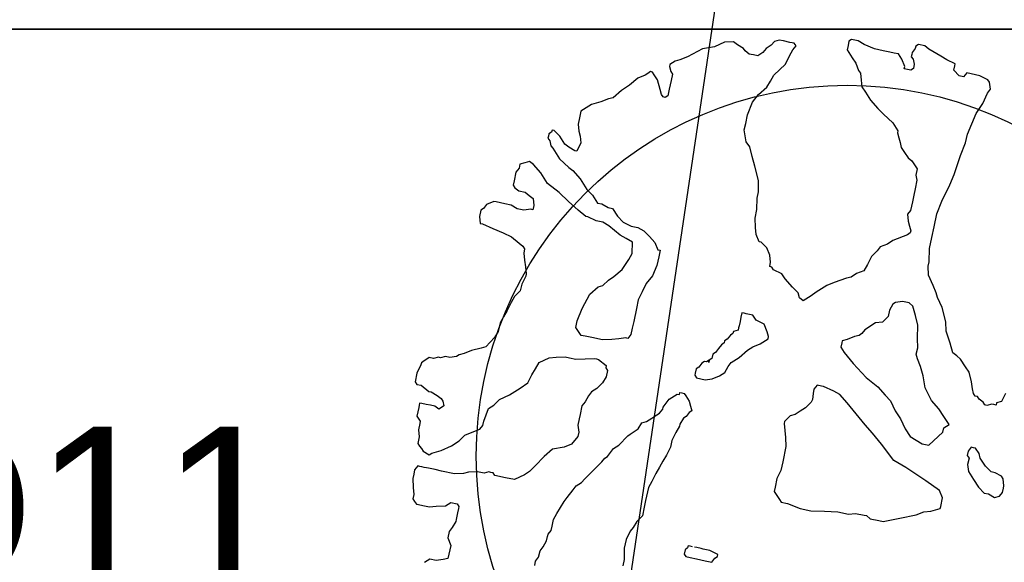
# Model space of a CAD drawing. Extents: x 4743276 to 9726129, y -4307434 to -1665362.
# Tile 28 of 121: x 4843630 to 4848159, y -2040059 to -2037564. Entities that reach past the tile are written whole.
import ezdxf

# ---------------------------------------------------------------- set-up
doc = ezdxf.new("R2010")
doc.units = 0
doc.header["$MEASUREMENT"] = 0
doc.layers.get('0').update_dxf_attribs({"linetype": 'CONTINUOUS'})
doc.layers.get('Defpoints').update_dxf_attribs({"color": 61, "linetype": 'CONTINUOUS'})
for name, color, linetype in [('-_48_-', 76, 'CONTINUOUS'), ('siete', 6, 'CONTINUOUS'), ('TENKÁ', 7, 'CONTINUOUS'), ('Výšky', 64, 'CONTINUOUS')]:
    doc.layers.add(name, color=color, linetype=linetype)
doc.styles.add('Style-Arial', font='arial.ttf')

# ---------------------------------------------------------------- blocks, each defined once
blk = doc.blocks.new('St4b')
at = {"linetype": 'Continuous'}
for p, q in [((-34.8, 985.9), (-40.6, 980.1)), ((-11.6, 985.9), (-34.8, 985.9)), ((11.6, 980.1), (-11.6, 985.9)), ((-121.8, 962.8), (-133.4, 951.2)), ((-98.6, 962.8), (-121.8, 962.8)), ((-92.8, 962.8), (-98.6, 962.8)), ((-87, 962.8), (-92.8, 962.8)), ((-87, 957), (-87, 962.8)), ((-87, 945.4), (-87, 957)), ((-40.6, 968.5), (-52.2, 945.4)), ((-40.6, 980.1), (-40.6, 968.5)), ((17.4, 980.1), (11.6, 980.1)), ((23.2, 974.3), (17.4, 980.1)), ((23.2, 974.3), (23.2, 974.3)), ((23.2, 974.3), (23.2, 974.3)), ((29, 968.5), (23.2, 974.3)), ((34.8, 962.8), (29, 968.5)), ((34.8, 951.2), (34.8, 962.8)), ((-307.4, 933.7), (-324.8, 927.9)), ((-284.2, 939.5), (-307.4, 933.7)), ((-272.6, 939.5), (-284.2, 939.5)), ((-261, 939.5), (-272.6, 939.5)), ((-249.4, 933.7), (-261, 939.5)), ((-249.4, 927.9), (-249.4, 933.7)), ((-203, 933.7), (-208.8, 927.9)), ((-197.2, 939.5), (-203, 933.7)), ((-191.4, 945.4), (-197.2, 939.5)), ((-174, 945.4), (-191.4, 945.4)), ((-156.6, 951.2), (-174, 945.4)), ((-139.2, 951.2), (-156.6, 951.2)), ((-133.4, 951.2), (-139.2, 951.2)), ((-87, 945.4), (-87, 945.4)), ((-87, 945.4), (-87, 945.4)), ((-87, 933.7), (-87, 945.4)), ((-87, 922.2), (-87, 933.7)), ((-52.2, 939.5), (-58, 922.2)), ((-52.2, 945.4), (-52.2, 939.5)), ((40.6, 939.5), (34.8, 951.2)), ((40.6, 933.7), (40.6, 939.5)), ((46.4, 922.2), (40.6, 933.7)), ((-342.2, 922.2), (-348, 916.4)), ((-348, 916.4), (-348, 910.5)), ((-348, 910.5), (-348, 898.9)), ((-336.4, 927.9), (-342.2, 922.2)), ((-324.8, 927.9), (-336.4, 927.9)), ((-249.4, 922.2), (-249.4, 927.9)), ((-249.4, 916.4), (-249.4, 922.2)), ((-249.4, 910.5), (-249.4, 916.4)), ((-249.4, 904.7), (-249.4, 910.5)), ((-249.4, 887.3), (-249.4, 904.7)), ((-208.8, 927.9), (-214.6, 910.5)), ((-214.6, 910.5), (-208.8, 904.7)), ((-208.8, 904.7), (-203, 893.1)), ((-92.8, 910.5), (-87, 922.2)), ((-87, 904.7), (-92.8, 910.5)), ((-81.2, 898.9), (-87, 904.7)), ((-69.6, 904.7), (-81.2, 898.9)), ((-63.8, 910.5), (-69.6, 904.7)), ((-58, 922.2), (-63.8, 910.5)), ((46.4, 910.5), (46.4, 922.2)), ((52.2, 893.1), (46.4, 910.5)), ((423.4, 910.5), (406, 904.7)), ((406, 904.7), (406, 898.9)), ((440.8, 910.5), (423.4, 910.5)), ((446.6, 904.7), (440.8, 910.5)), ((458.2, 898.9), (446.6, 904.7)), ((-348, 898.9), (-348, 881.5)), ((-348, 881.5), (-342.2, 864.2)), ((-249.4, 870), (-249.4, 887.3)), ((-203, 893.1), (-197.2, 881.5)), ((-197.2, 881.5), (-179.8, 858.3)), ((58, 887.3), (52.2, 893.1)), ((63.8, 875.8), (58, 887.3)), ((406, 898.9), (400.2, 870)), ((469.8, 881.5), (458.2, 898.9)), ((469.8, 875.8), (469.8, 881.5)), ((-487.2, 858.3), (-493, 864.2)), ((-481.4, 852.5), (-487.2, 858.3)), ((-481.4, 835.2), (-481.4, 852.5)), ((-342.2, 864.2), (-336.4, 840.9)), ((-249.4, 835.2), (-249.4, 870)), ((-179.8, 858.3), (-162.4, 840.9)), ((75.4, 858.3), (63.8, 875.8)), ((87, 835.2), (75.4, 858.3)), ((400.2, 870), (394.4, 840.9)), ((469.8, 852.5), (469.8, 875.8)), ((469.8, 835.2), (469.8, 852.5)), ((-475.6, 817.7), (-481.4, 835.2)), ((-336.4, 840.9), (-324.8, 829.4)), ((-324.8, 829.4), (-324.8, 811.9)), ((-243.6, 811.9), (-249.4, 835.2)), ((-162.4, 840.9), (-145, 829.4)), ((-145, 829.4), (-133.4, 811.9)), ((92.8, 823.5), (87, 835.2)), ((394.4, 840.9), (388.6, 817.7)), ((464, 817.7), (469.8, 835.2)), ((516.2, 835.2), (510.4, 823.5)), ((522, 840.9), (516.2, 835.2)), ((533.6, 840.9), (522, 840.9)), ((556.8, 840.9), (533.6, 840.9)), ((568.4, 835.2), (556.8, 840.9)), ((574.2, 835.2), (568.4, 835.2)), ((580, 835.2), (574.2, 835.2)), ((585.8, 823.5), (580, 835.2)), ((-469.8, 806.1), (-475.6, 817.7)), ((-458.2, 806.1), (-469.8, 806.1)), ((-446.6, 806.1), (-458.2, 806.1)), ((-435, 806.1), (-446.6, 806.1)), ((-417.6, 817.7), (-435, 806.1)), ((-400.2, 817.7), (-417.6, 817.7)), ((-388.6, 811.9), (-400.2, 817.7)), ((-371.2, 806.1), (-388.6, 811.9)), ((-365.4, 806.1), (-371.2, 806.1)), ((-348, 806.1), (-365.4, 806.1)), ((-336.4, 806.1), (-348, 806.1)), ((-330.6, 806.1), (-336.4, 806.1)), ((-324.8, 811.9), (-330.6, 806.1)), ((-237.8, 800.3), (-243.6, 811.9)), ((-232, 777.2), (-237.8, 800.3)), ((-133.4, 811.9), (-121.8, 794.5)), ((121.8, 806.1), (92.8, 823.5)), ((139.2, 800.3), (121.8, 806.1)), ((162.4, 800.3), (139.2, 800.3)), ((179.8, 794.5), (162.4, 800.3)), ((388.6, 817.7), (377, 794.5)), ((464, 800.3), (464, 817.7)), ((469.8, 783), (464, 800.3)), ((510.4, 806.1), (504.6, 794.5)), ((510.4, 823.5), (510.4, 806.1)), ((568.4, 777.2), (585.8, 800.3)), ((591.6, 811.9), (585.8, 823.5)), ((585.8, 800.3), (591.6, 811.9)), ((-232, 759.7), (-232, 777.2)), ((-121.8, 794.5), (-121.8, 794.5)), ((-121.8, 794.5), (-110.2, 788.8)), ((-110.2, 788.8), (-98.6, 788.8)), ((-98.6, 788.8), (-63.8, 783)), ((-63.8, 783), (-52.2, 771.3)), ((197.2, 788.8), (179.8, 794.5)), ((220.4, 783), (197.2, 788.8)), ((237.8, 777.2), (220.4, 783)), ((255.2, 765.5), (237.8, 777.2)), ((353.8, 777.2), (336.4, 771.3)), ((365.4, 777.2), (353.8, 777.2)), ((371.2, 783), (365.4, 777.2)), ((377, 794.5), (371.2, 783)), ((469.8, 777.2), (469.8, 783)), ((481.4, 777.2), (469.8, 777.2)), ((498.8, 783), (481.4, 777.2)), ((504.6, 794.5), (498.8, 783)), ((545.2, 753.9), (568.4, 777.2)), ((661.2, 777.2), (655.4, 771.3)), ((667, 777.2), (661.2, 777.2)), ((672.8, 777.2), (667, 777.2)), ((678.6, 771.3), (672.8, 777.2)), ((-226.2, 748.2), (-232, 759.7)), ((-52.2, 771.3), (-34.8, 759.7)), ((-34.8, 759.7), (-17.4, 736.5)), ((272.6, 765.5), (255.2, 765.5)), ((295.8, 759.7), (272.6, 765.5)), ((301.6, 759.7), (295.8, 759.7)), ((319, 765.5), (301.6, 759.7)), ((336.4, 771.3), (319, 765.5)), ((527.8, 719.1), (545.2, 753.9)), ((638, 759.7), (614.8, 736.5)), ((643.7, 765.5), (638, 759.7)), ((655.4, 771.3), (643.7, 765.5)), ((672.8, 748.2), (684.4, 765.5)), ((684.4, 771.3), (678.6, 771.3)), ((684.4, 765.5), (684.4, 771.3)), ((-232, 730.7), (-226.2, 736.5)), ((-232, 701.8), (-232, 730.7)), ((-226.2, 742.4), (-226.2, 748.2)), ((-226.2, 736.5), (-226.2, 742.4)), ((-17.4, 736.5), (5.8, 713.3)), ((614.8, 736.5), (597.4, 707.6)), ((649.6, 719.1), (655.4, 730.7)), ((655.4, 730.7), (672.8, 748.2)), ((-232, 678.5), (-232, 701.8)), ((5.8, 713.3), (23.2, 696)), ((510.4, 690.2), (527.8, 719.1)), ((597.4, 707.6), (591.6, 696)), ((643.7, 701.8), (649.6, 719.1)), ((643.7, 696), (643.7, 701.8)), ((696, 701.8), (684.4, 696)), ((713.4, 707.6), (696, 701.8)), ((730.7, 707.6), (713.4, 707.6)), ((748.2, 707.6), (730.7, 707.6)), ((759.8, 696), (748.2, 707.6)), ((-214.6, 655.4), (-232, 678.5)), ((23.2, 696), (46.4, 690.2)), ((46.4, 690.2), (63.8, 684.3)), ((63.8, 684.3), (81.2, 678.5)), ((81.2, 678.5), (98.6, 655.4)), ((493, 661.2), (510.4, 690.2)), ((574.2, 672.7), (551, 649.5)), ((591.6, 696), (574.2, 672.7)), ((667, 690.2), (643.7, 696)), ((684.4, 696), (667, 690.2)), ((771.4, 684.3), (759.8, 696)), ((783, 661.2), (771.4, 684.3)), ((-203, 643.7), (-214.6, 655.4)), ((98.6, 655.4), (104.4, 637.9)), ((481.4, 637.9), (493, 661.2)), ((551, 649.5), (539.4, 632.1)), ((794.6, 643.7), (783, 661.2)), ((-185.6, 632.1), (-203, 643.7)), ((-156.6, 614.8), (-185.6, 632.1)), ((104.4, 637.9), (110.2, 614.8)), ((475.6, 609), (481.4, 632.1)), ((481.4, 632.1), (481.4, 637.9)), ((539.4, 632.1), (522, 614.8)), ((800.4, 632.1), (794.6, 643.7)), ((823.6, 614.8), (800.4, 632.1)), ((-133.4, 597.3), (-156.6, 614.8)), ((-121.8, 568.4), (-133.4, 597.3)), ((110.2, 614.8), (110.2, 603.2)), ((110.2, 603.2), (110.2, 585.7)), ((174, 585.7), (191.4, 603.2)), ((191.4, 603.2), (208.8, 603.2)), ((208.8, 603.2), (243.6, 597.3)), ((243.6, 597.3), (284.2, 585.7)), ((475.6, 591.5), (475.6, 609)), ((522, 603.2), (516.2, 585.7)), ((522, 614.8), (522, 603.2)), ((841, 597.3), (823.6, 614.8)), ((864.2, 579.9), (841, 597.3)), ((-440.8, 579.9), (-429.2, 579.9)), ((-429.2, 579.9), (-417.6, 574.2)), ((-417.6, 574.2), (-400.2, 574.2)), ((-400.2, 574.2), (-388.6, 568.4)), ((-388.6, 568.4), (-371.2, 562.5)), ((-110.2, 550.9), (-121.8, 568.4)), ((110.2, 585.7), (116, 562.5)), ((174, 579.9), (174, 585.7)), ((174, 574.2), (174, 579.9)), ((174, 556.7), (174, 574.2)), ((284.2, 585.7), (307.4, 568.4)), ((307.4, 568.4), (313.2, 556.7)), ((452.4, 539.3), (469.8, 574.2)), ((469.8, 574.2), (475.6, 591.5)), ((516.2, 574.2), (498.8, 556.7)), ((516.2, 585.7), (516.2, 574.2)), ((875.8, 562.5), (864.2, 579.9)), ((-371.2, 562.5), (-359.6, 562.5)), ((-359.6, 562.5), (-353.8, 562.5)), ((-353.8, 562.5), (-342.2, 556.7)), ((-342.2, 556.7), (-330.6, 556.7)), ((-330.6, 556.7), (-313.2, 556.7)), ((-313.2, 556.7), (-295.8, 550.9)), ((-295.8, 550.9), (-278.4, 545.1)), ((-278.4, 545.1), (-261, 539.3)), ((-87, 539.3), (-110.2, 550.9)), ((-58, 545.1), (-75.4, 539.3)), ((-40.6, 545.1), (-58, 545.1)), ((-29, 545.1), (-40.6, 545.1)), ((-5.8, 545.1), (-29, 545.1)), ((5.8, 539.3), (-5.8, 545.1)), ((116, 562.5), (121.8, 539.3)), ((174, 527.8), (174, 556.7)), ((313.2, 556.7), (330.6, 545.1)), ((330.6, 545.1), (342.2, 533.6)), ((498.8, 556.7), (487.2, 539.3)), ((881.6, 556.7), (875.8, 562.5)), ((887.4, 550.9), (881.6, 556.7)), ((881.6, 539.3), (887.4, 545.1)), ((887.4, 545.1), (887.4, 550.9)), ((-261, 539.3), (-249.4, 533.6)), ((-249.4, 533.6), (-226.2, 522)), ((-226.2, 522), (-214.6, 516.2)), ((-214.6, 516.2), (-203, 504.5)), ((-75.4, 539.3), (-87, 539.3)), ((23.2, 533.6), (5.8, 539.3)), ((34.8, 527.8), (23.2, 533.6)), ((46.4, 516.2), (34.8, 527.8)), ((63.8, 504.5), (46.4, 516.2)), ((121.8, 527.8), (110.2, 504.5)), ((121.8, 539.3), (121.8, 533.6)), ((121.8, 533.6), (121.8, 527.8)), ((179.8, 504.5), (174, 527.8)), ((342.2, 533.6), (365.4, 516.2)), ((365.4, 516.2), (394.4, 504.5)), ((440.8, 504.5), (446.6, 522)), ((446.6, 522), (452.4, 539.3)), ((487.2, 539.3), (481.4, 516.2)), ((481.4, 516.2), (481.4, 498.7)), ((835.2, 510.3), (846.8, 516.2)), ((846.8, 516.2), (870, 527.8)), ((870, 527.8), (881.6, 539.3)), ((-203, 504.5), (-191.4, 498.7)), ((-191.4, 498.7), (-174, 487.2)), ((81.2, 498.7), (63.8, 504.5)), ((98.6, 498.7), (81.2, 498.7)), ((104.4, 504.5), (98.6, 498.7)), ((110.2, 504.5), (104.4, 504.5)), ((185.6, 487.2), (179.8, 504.5)), ((394.4, 504.5), (411.8, 498.7)), ((411.8, 498.7), (440.8, 504.5)), ((481.4, 498.7), (475.6, 481.4)), ((829.4, 504.5), (835.2, 510.3)), ((829.4, 498.7), (829.4, 504.5)), ((835.2, 492.9), (829.4, 498.7)), ((852.6, 492.9), (835.2, 492.9)), ((875.8, 492.9), (852.6, 492.9)), ((893.2, 492.9), (875.8, 492.9)), ((899, 498.7), (893.2, 492.9)), ((910.6, 504.5), (899, 498.7)), ((916.4, 504.5), (910.6, 504.5)), ((922.2, 498.7), (916.4, 504.5)), ((928, 492.9), (922.2, 498.7)), ((933.8, 481.4), (928, 492.9)), ((-174, 487.2), (-156.6, 475.5)), ((-156.6, 475.5), (-139.2, 463.9)), ((191.4, 469.7), (185.6, 487.2)), ((191.4, 463.9), (191.4, 469.7)), ((475.6, 481.4), (464, 463.9)), ((945.3, 463.9), (933.8, 481.4)), ((-139.2, 463.9), (-127.6, 458.1)), ((-127.6, 458.1), (-121.8, 452.3)), ((-121.8, 452.3), (-98.6, 440.8)), ((-98.6, 440.8), (-87, 429.2)), ((203, 458.1), (191.4, 463.9)), ((220.4, 458.1), (203, 458.1)), ((237.8, 458.1), (220.4, 458.1)), ((272.6, 458.1), (237.8, 458.1)), ((295.8, 458.1), (272.6, 458.1)), ((319, 452.3), (295.8, 458.1)), ((342.2, 446.6), (319, 452.3)), ((365.4, 435), (342.2, 446.6)), ((452.4, 446.6), (435, 435)), ((464, 463.9), (452.4, 446.6)), ((974.4, 429.2), (945.3, 463.9)), ((-87, 429.2), (-58, 411.7)), ((394.4, 429.2), (365.4, 435)), ((417.6, 429.2), (394.4, 429.2)), ((435, 429.2), (417.6, 429.2)), ((435, 435), (435, 429.2)), ((986, 400.2), (974.4, 429.2)), ((-58, 411.7), (-52.2, 406)), ((-52.2, 406), (-34.8, 388.5)), ((-34.8, 388.5), (-17.4, 382.7)), ((1003.4, 376.9), (986, 400.2)), ((-17.4, 382.7), (-11.6, 371.1)), ((-11.6, 371.1), (0, 359.6)), ((1009.2, 353.8), (1003.4, 376.9)), ((-377, 353.8), (-394.4, 353.8)), ((-348, 359.6), (-377, 353.8)), ((-324.8, 359.6), (-348, 359.6)), ((-301.6, 353.8), (-324.8, 359.6)), ((-290, 348), (-301.6, 353.8)), ((-272.6, 342.2), (-290, 348)), ((-255.2, 330.5), (-272.6, 342.2)), ((0, 359.6), (11.6, 348)), ((11.6, 348), (17.4, 342.2)), ((17.4, 342.2), (29, 336.3)), ((29, 336.3), (34.8, 336.3)), ((34.8, 336.3), (46.4, 330.5)), ((997.6, 324.7), (1003.4, 342.2)), ((1003.4, 342.2), (1009.2, 353.8)), ((-232, 330.5), (-255.2, 330.5)), ((-214.6, 330.5), (-232, 330.5)), ((-203, 330.5), (-214.6, 330.5)), ((-179.8, 330.5), (-203, 330.5)), ((-162.4, 324.7), (-179.8, 330.5)), ((-139.2, 319), (-162.4, 324.7)), ((-121.8, 313.2), (-139.2, 319)), ((-104.4, 307.4), (-121.8, 313.2)), ((46.4, 330.5), (58, 324.7)), ((58, 324.7), (69.6, 313.2)), ((69.6, 313.2), (75.4, 307.4)), ((986, 307.4), (991.8, 319)), ((991.8, 319), (997.6, 324.7)), ((-87, 301.5), (-104.4, 307.4)), ((-63.8, 295.7), (-87, 301.5)), ((-46.4, 295.7), (-63.8, 295.7)), ((-23.2, 289.9), (-46.4, 295.7)), ((-5.8, 284.1), (-23.2, 289.9)), ((0, 284.1), (-5.8, 284.1)), ((17.4, 278.3), (0, 284.1)), ((75.4, 284.1), (69.6, 278.3)), ((75.4, 307.4), (75.4, 301.5)), ((75.4, 301.5), (81.2, 301.5)), ((81.2, 289.9), (75.4, 284.1)), ((81.2, 301.5), (81.2, 295.7)), ((81.2, 295.7), (81.2, 289.9)), ((986, 301.5), (986, 307.4)), ((986, 295.7), (986, 301.5)), ((986, 284.1), (986, 295.7)), ((997.6, 272.6), (986, 284.1)), ((23.2, 272.6), (17.4, 278.3)), ((34.8, 266.8), (23.2, 272.6)), ((40.6, 261), (34.8, 266.8)), ((52.2, 266.8), (40.6, 261)), ((63.8, 272.6), (52.2, 266.8)), ((69.6, 278.3), (63.8, 272.6)), ((133.4, 272.6), (127.6, 266.8)), ((127.6, 266.8), (127.6, 255.2)), ((139.2, 272.6), (133.4, 272.6)), ((150.8, 272.6), (139.2, 272.6)), ((156.6, 266.8), (150.8, 272.6)), ((168.2, 261), (156.6, 266.8)), ((174, 255.2), (168.2, 261)), ((748.2, 255.2), (759.8, 266.8)), ((759.8, 266.8), (788.8, 278.3)), ((788.8, 278.3), (806.2, 278.3)), ((806.2, 278.3), (829.4, 278.3)), ((829.4, 278.3), (864.2, 272.6)), ((864.2, 272.6), (887.4, 261)), ((887.4, 261), (910.6, 243.5)), ((1009.2, 266.8), (997.6, 272.6)), ((1020.8, 255.2), (1009.2, 266.8)), ((127.6, 255.2), (127.6, 243.5)), ((127.6, 243.5), (133.4, 226.2)), ((174, 249.3), (174, 255.2)), ((179.8, 243.5), (174, 249.3)), ((179.8, 243.5), (174, 243.5)), ((174, 243.5), (179.8, 243.5)), ((185.6, 237.7), (179.8, 243.5)), ((197.2, 237.7), (185.6, 237.7)), ((203, 232), (197.2, 237.7)), ((701.8, 232), (725, 243.5)), ((725, 243.5), (748.2, 255.2)), ((910.6, 243.5), (928, 237.7)), ((928, 237.7), (945.3, 232)), ((1032.3, 249.3), (1020.8, 255.2)), ((1038.2, 237.7), (1032.3, 249.3)), ((1038.2, 226.2), (1038.2, 237.7)), ((133.4, 226.2), (145, 208.7)), ((145, 208.7), (156.6, 197.1)), ((214.6, 226.2), (203, 232)), ((226.2, 220.4), (214.6, 226.2)), ((232, 214.5), (226.2, 220.4)), ((237.8, 214.5), (232, 214.5)), ((243.6, 208.7), (237.8, 214.5)), ((255.2, 202.9), (243.6, 208.7)), ((591.6, 202.9), (620.6, 208.7)), ((620.6, 208.7), (638, 208.7)), ((638, 208.7), (667, 214.5)), ((667, 214.5), (701.8, 232)), ((945.3, 232), (980.2, 208.7)), ((980.2, 208.7), (1003.4, 202.9)), ((1038.2, 208.7), (1038.2, 226.2)), ((1038.2, 202.9), (1038.2, 208.7)), ((-330.6, 202.9), (-336.4, 197.1)), ((-336.4, 197.1), (-336.4, 185.6)), ((-336.4, 185.6), (-336.4, 168.2)), ((-319, 202.9), (-330.6, 202.9)), ((-313.2, 197.1), (-319, 202.9)), ((-307.4, 197.1), (-313.2, 197.1)), ((-307.4, 191.3), (-307.4, 197.1)), ((-307.4, 185.6), (-307.4, 191.3)), ((156.6, 197.1), (174, 191.3)), ((174, 191.3), (185.6, 185.6)), ((185.6, 185.6), (203, 168.2)), ((261, 197.1), (255.2, 202.9)), ((266.8, 197.1), (261, 197.1)), ((272.6, 185.6), (266.8, 197.1)), ((278.4, 185.6), (272.6, 185.6)), ((284.2, 185.6), (278.4, 185.6)), ((295.8, 185.6), (284.2, 185.6)), ((307.4, 185.6), (295.8, 185.6)), ((319, 185.6), (307.4, 185.6)), ((319, 179.8), (319, 185.6)), ((510.4, 179.8), (527.8, 191.3)), ((527.8, 191.3), (545.2, 197.1)), ((545.2, 197.1), (568.4, 202.9)), ((568.4, 202.9), (591.6, 202.9)), ((1003.4, 202.9), (1020.8, 197.1)), ((1020.8, 197.1), (1032.3, 191.3)), ((1032.3, 191.3), (1038.2, 197.1)), ((1038.2, 197.1), (1038.2, 202.9)), ((-336.4, 168.2), (-336.4, 145)), ((-307.4, 174), (-307.4, 179.8)), ((-307.4, 162.3), (-307.4, 174)), ((-307.4, 156.5), (-307.4, 162.3)), ((-307.4, 139.2), (-307.4, 156.5)), ((203, 168.2), (226.2, 150.7)), ((307.4, 145), (319, 156.5)), ((319, 174), (319, 179.8)), ((319, 156.5), (319, 174)), ((481.4, 145), (498.8, 156.5)), ((498.8, 156.5), (510.4, 174)), ((510.4, 174), (510.4, 179.8)), ((-336.4, 145), (-336.4, 127.5)), ((-313.2, 115.9), (-307.4, 139.2)), ((226.2, 150.7), (237.8, 139.2)), ((237.8, 139.2), (249.4, 121.7)), ((301.6, 121.7), (307.4, 145)), ((446.6, 127.5), (452.4, 133.4)), ((452.4, 139.2), (464, 139.2)), ((452.4, 133.4), (452.4, 139.2)), ((464, 139.2), (481.4, 145)), ((-336.4, 127.5), (-324.8, 121.7)), ((-324.8, 121.7), (-319, 115.9)), ((-319, 115.9), (-313.2, 115.9)), ((249.4, 121.7), (261, 110.1)), ((261, 110.1), (266.8, 104.4)), ((266.8, 104.4), (272.6, 104.4)), ((272.6, 104.4), (284.2, 110.1)), ((284.2, 110.1), (301.6, 121.7)), ((429.1, 92.8), (440.8, 104.4)), ((440.8, 104.4), (446.6, 127.5)), ((411.8, 69.5), (429.1, 92.8)), ((388.6, 46.3), (400.2, 52.2)), ((400.2, 52.2), (411.8, 69.5)), ((1049.8, 58), (1032.3, 40.5)), ((1061.4, 58), (1049.8, 58)), ((1072.9, 58), (1061.4, 58)), ((1078.8, 52.2), (1072.9, 58)), ((1078.8, 34.7), (1078.8, 52.2)), ((382.8, 34.7), (388.6, 46.3)), ((388.6, 28.9), (382.8, 34.7)), ((394.4, 23.1), (388.6, 28.9)), ((1020.8, 28.9), (1003.4, 17.4)), ((1032.3, 40.5), (1020.8, 28.9)), ((1072.9, 17.4), (1078.8, 34.7)), ((-121.8, 5.8), (-139.2, -11.7)), ((-110.2, 5.8), (-121.8, 5.8)), ((-87, 5.8), (-110.2, 5.8)), ((-63.8, 0), (-87, 5.8)), ((-40.6, 0), (-63.8, 0)), ((0, 0), (-40.6, 0)), ((23.2, 5.8), (0, 0)), ((40.6, 11.6), (23.2, 5.8)), ((58, 17.4), (40.6, 11.6)), ((63.8, 17.4), (58, 17.4)), ((81.2, 5.8), (63.8, 17.4)), ((87, -5.9), (81.2, 5.8)), ((400.2, 17.4), (394.4, 23.1)), ((411.8, 5.8), (400.2, 17.4)), ((435, -17.5), (411.8, 5.8)), ((962.8, 0), (951.2, -11.7)), ((980.2, 5.8), (962.8, 0)), ((997.6, 11.6), (980.2, 5.8)), ((1003.4, 17.4), (997.6, 11.6)), ((1067.2, -11.7), (1072.9, 17.4)), ((-139.2, -11.7), (-145, -17.5)), ((-145, -17.5), (-145, -34.8)), ((98.6, -17.5), (87, -5.9)), ((110.2, -29), (98.6, -17.5)), ((446.6, -34.8), (435, -17.5)), ((951.2, -11.7), (933.8, -29)), ((1067.2, -34.8), (1067.2, -11.7)), ((-145, -34.8), (-150.8, -69.6)), ((127.6, -40.7), (110.2, -29)), ((134.7, -42.9), (127.6, -40.7)), ((150.8, -40.7), (134.7, -42.9)), ((134.7, -42.9), (134.7, -42.9)), ((134.7, -42.9), (134.7, -42.9)), ((134.7, -42.9), (134.7, -42.9)), ((134.7, -42.9), (134.7, -42.9)), ((134.7, -42.9), (134.7, -42.9)), ((134.7, -42.9), (134.7, -42.9)), ((134.7, -42.9), (134.7, -42.9)), ((134.7, -42.9), (134.7, -42.9)), ((134.7, -42.9), (134.7, -42.9)), ((134.7, -42.9), (134.7, -42.9)), ((162.4, -40.7), (150.8, -40.7)), ((174, -46.5), (162.4, -40.7)), ((174, -58.1), (174, -46.5)), ((464, -63.9), (446.6, -34.8)), ((933.8, -29), (916.4, -52.3)), ((1067.2, -52.3), (1067.2, -34.8)), ((-150.8, -69.6), (-150.8, -98.7)), ((168.2, -92.9), (174, -63.9)), ((174, -63.9), (174, -58.1)), ((469.8, -75.4), (464, -63.9)), ((481.4, -87), (469.8, -75.4)), ((904.7, -69.6), (887.4, -98.7)), ((916.4, -52.3), (904.7, -69.6)), ((1061.4, -81.2), (1067.2, -75.4)), ((1067.2, -63.9), (1067.2, -52.3)), ((1067.2, -75.4), (1067.2, -63.9)), ((-150.8, -98.7), (-145, -133.5)), ((162.4, -110.2), (168.2, -92.9)), ((272.6, -98.7), (249.4, -127.7)), ((284.2, -87), (272.6, -98.7)), ((295.8, -87), (284.2, -87)), ((301.6, -87), (295.8, -87)), ((307.4, -98.7), (301.6, -87)), ((319, -116), (307.4, -98.7)), ((493, -104.5), (481.4, -87)), ((887.4, -98.7), (870, -116)), ((1032.3, -98.7), (1038.2, -98.7)), ((1032.3, -116), (1032.3, -98.7)), ((1038.2, -98.7), (1055.6, -87)), ((1055.6, -87), (1061.4, -81.2)), ((145, -133.5), (162.4, -110.2)), ((249.4, -127.7), (220.4, -168.2)), ((324.8, -127.7), (319, -116)), ((330.6, -133.5), (324.8, -127.7)), ((510.4, -110.2), (493, -104.5)), ((533.6, -116), (510.4, -110.2)), ((551, -127.7), (533.6, -116)), ((562.6, -133.5), (551, -127.7)), ((841, -127.7), (829.4, -133.5)), ((852.6, -121.8), (841, -127.7)), ((864.2, -116), (852.6, -121.8)), ((870, -116), (864.2, -116)), ((1038.2, -121.8), (1032.3, -116)), ((1049.8, -121.8), (1038.2, -121.8)), ((1061.4, -116), (1049.8, -121.8)), ((1067.2, -110.2), (1061.4, -116)), ((1072.9, -110.2), (1067.2, -110.2)), ((1078.8, -110.2), (1072.9, -110.2)), ((1090.4, -116), (1078.8, -110.2)), ((1096.2, -116), (1090.4, -116)), ((1102, -121.8), (1096.2, -116)), ((1102, -139.3), (1102, -121.8)), ((-145, -133.5), (-139.2, -168.2)), ((121.8, -162.4), (145, -133.5)), ((342.2, -139.3), (330.6, -133.5)), ((365.4, -162.4), (342.2, -139.3)), ((574.2, -150.9), (562.6, -133.5)), ((585.8, -162.4), (574.2, -150.9)), ((817.7, -145.1), (806.2, -156.6)), ((829.4, -133.5), (817.7, -145.1)), ((1084.6, -185.7), (1096.2, -150.9)), ((1096.2, -150.9), (1102, -139.3)), ((-139.2, -168.2), (-139.2, -197.2)), ((98.6, -191.5), (121.8, -162.4)), ((220.4, -168.2), (203, -203)), ((371.2, -179.9), (365.4, -162.4)), ((388.6, -191.5), (371.2, -179.9)), ((609, -197.2), (585.8, -162.4)), ((800.4, -168.2), (783, -185.7)), ((806.2, -156.6), (800.4, -168.2)), ((-139.2, -197.2), (-133.4, -214.7)), ((81.2, -214.7), (98.6, -191.5)), ((203, -203), (185.6, -226.3)), ((406, -191.5), (388.6, -191.5)), ((423.4, -197.2), (406, -191.5)), ((429.1, -203), (423.4, -197.2)), ((435, -220.5), (429.1, -203)), ((614.8, -203), (609, -197.2)), ((620.6, -203), (614.8, -203)), ((632.2, -197.2), (620.6, -203)), ((643.7, -191.5), (632.2, -197.2)), ((661.2, -185.7), (643.7, -191.5)), ((672.8, -191.5), (661.2, -185.7)), ((696, -191.5), (672.8, -191.5)), ((713.4, -191.5), (696, -191.5)), ((730.7, -191.5), (713.4, -191.5)), ((754, -191.5), (730.7, -191.5)), ((765.6, -185.7), (754, -191.5)), ((783, -185.7), (765.6, -185.7)), ((1072.9, -226.3), (1078.8, -203)), ((1078.8, -203), (1084.6, -185.7)), ((-133.4, -214.7), (-133.4, -237.9)), ((58, -243.6), (81.2, -214.7)), ((185.6, -226.3), (174, -243.6)), ((435, -237.9), (435, -220.5)), ((1044, -243.6), (1055.6, -226.3)), ((1055.6, -226.3), (1067.2, -226.3)), ((1067.2, -226.3), (1072.9, -226.3)), ((-133.4, -243.6), (-139.2, -255.2)), ((-139.2, -255.2), (-139.2, -278.5)), ((-133.4, -237.9), (-133.4, -243.6)), ((23.2, -284.2), (58, -243.6)), ((174, -243.6), (150.8, -261)), ((406, -261), (429.1, -249.4)), ((429.1, -249.4), (435, -237.9)), ((1044, -255.2), (1044, -243.6)), ((1055.6, -261), (1044, -255.2)), ((-139.2, -278.5), (-139.2, -290)), ((133.4, -278.5), (110.2, -295.8)), ((150.8, -261), (133.4, -278.5)), ((324.8, -284.2), (348, -278.5)), ((348, -278.5), (382.8, -272.7)), ((382.8, -272.7), (406, -261)), ((493, -290), (516.2, -272.7)), ((516.2, -272.7), (539.4, -266.9)), ((539.4, -266.9), (551, -266.9)), ((551, -266.9), (585.8, -261)), ((585.8, -261), (614.8, -261)), ((614.8, -261), (643.7, -261)), ((643.7, -261), (678.6, -261)), ((678.6, -261), (713.4, -266.9)), ((713.4, -266.9), (759.8, -278.5)), ((759.8, -278.5), (788.8, -284.2)), ((1055.6, -272.7), (1055.6, -261)), ((1055.6, -284.2), (1055.6, -272.7)), ((-139.2, -290), (-121.8, -330.6)), ((11.6, -319.1), (23.2, -284.2)), ((110.2, -295.8), (92.8, -313.3)), ((255.2, -313.3), (278.4, -301.7)), ((278.4, -301.7), (295.8, -290)), ((295.8, -290), (307.4, -284.2)), ((307.4, -284.2), (324.8, -284.2)), ((440.8, -324.9), (464, -307.5)), ((464, -307.5), (475.6, -301.7)), ((475.6, -301.7), (493, -290)), ((788.8, -284.2), (841, -290)), ((841, -290), (875.8, -295.8)), ((875.8, -295.8), (899, -295.8)), ((899, -295.8), (928, -301.7)), ((928, -301.7), (957, -307.5)), ((957, -307.5), (986, -319.1)), ((1049.8, -319.1), (1055.6, -295.8)), ((1055.6, -295.8), (1055.6, -284.2)), ((-121.8, -330.6), (-104.4, -371.2)), ((-11.6, -377), (11.6, -319.1)), ((92.8, -313.3), (81.2, -348)), ((197.2, -348), (226.2, -324.9)), ((226.2, -324.9), (255.2, -313.3)), ((406, -342.2), (440.8, -324.9)), ((986, -319.1), (1015, -324.9)), ((1015, -324.9), (1026.6, -330.6)), ((1026.6, -330.6), (1044, -324.9)), ((1044, -324.9), (1049.8, -319.1)), ((81.2, -348), (81.2, -365.5)), ((179.8, -371.2), (197.2, -348)), ((353.8, -365.5), (382.8, -348)), ((382.8, -348), (406, -342.2)), ((-104.4, -371.2), (-92.8, -388.7)), ((-29, -417.6), (-11.6, -377)), ((81.2, -365.5), (121.8, -394.5)), ((162.4, -388.7), (179.8, -371.2)), ((324.8, -388.7), (330.6, -377)), ((330.6, -377), (353.8, -365.5)), ((-92.8, -388.7), (-87, -406.1)), ((-87, -406.1), (-75.4, -429.2)), ((121.8, -394.5), (133.4, -394.5)), ((133.4, -394.5), (139.2, -400.3)), ((139.2, -400.3), (145, -406.1)), ((145, -406.1), (162.4, -388.7)), ((301.6, -417.6), (319, -400.3)), ((319, -400.3), (324.8, -388.7)), ((-75.4, -429.2), (-69.6, -429.2)), ((-69.6, -429.2), (-46.4, -429.2)), ((-46.4, -429.2), (-29, -417.6)), ((266.8, -440.9), (290, -429.2)), ((290, -429.2), (301.6, -417.6)), ((226.2, -469.8), (232, -464)), ((232, -458.2), (237.8, -452.5)), ((232, -464), (232, -458.2)), ((237.8, -452.5), (249.4, -446.7)), ((249.4, -446.7), (266.8, -440.9)), ((34.8, -481.5), (17.4, -498.8)), ((52.2, -475.7), (34.8, -481.5)), ((69.6, -475.7), (52.2, -475.7)), ((75.4, -469.8), (69.6, -475.7)), ((87, -469.8), (75.4, -469.8)), ((98.6, -475.7), (87, -469.8)), ((87, -498.8), (98.6, -487.3)), ((98.6, -481.5), (98.6, -475.7)), ((98.6, -487.3), (98.6, -481.5)), ((214.6, -487.3), (220.4, -481.5)), ((214.6, -493.1), (214.6, -487.3)), ((220.4, -481.5), (226.2, -469.8)), ((17.4, -498.8), (0, -516.2)), ((58, -522), (75.4, -504.6)), ((75.4, -504.6), (87, -498.8)), ((220.4, -504.6), (214.6, -493.1)), ((220.4, -510.4), (220.4, -504.6)), ((220.4, -516.2), (220.4, -510.4)), ((0, -516.2), (-11.6, -533.7)), ((-11.6, -533.7), (-11.6, -545.2)), ((46.4, -539.5), (58, -522)), ((46.4, -551), (46.4, -539.5)), ((226.2, -516.2), (220.4, -516.2)), ((232, -527.9), (226.2, -516.2)), ((255.2, -533.7), (232, -527.9)), ((-11.6, -545.2), (-17.4, -562.7)), ((-17.4, -562.7), (-11.6, -574.3)), ((40.6, -568.5), (46.4, -551)), ((-11.6, -574.3), (0, -580.1)), ((0, -580.1), (11.6, -580.1)), ((11.6, -580.1), (17.4, -580.1)), ((17.4, -580.1), (34.8, -574.3)), ((34.8, -574.3), (40.6, -568.5))]:
    blk.add_line(p, q, dxfattribs=at)

msp = doc.modelspace()

# ---------------------------------------------------------------- linework, layer by layer
at = {"layer": 'Defpoints', "color": 2}
msp.add_circle((4847435.327, -2039570.511), 1705.16, dxfattribs=at)
at = {"layer": 'TENKÁ', "color": 30, "lineweight": 35, "ltscale": 0.25}
msp.add_line((4839457.5, -2037608.5), (4852677.5, -2037608.5), dxfattribs=at)
at = {"layer": 'Výšky', "color": 30, "linetype": 'Continuous', "flags": 128}
msp.add_lwpolyline([(4846844.206, -2037396.703), (4845591.525, -2045810.545), (4845677.437, -2050101.255), (4846844.808, -2055743.684), (4848350.654, -2059162.176), (4849750.585, -2061446.549), (4850957.528, -2063823.902), (4852671.41, -2069791.5), (4852743.276, -2073129.363), (4851266.416, -2076760.261), (4843918.25, -2083364.253), (4841856.684, -2085106.257), (4840784.291, -2086619.247), (4841201.536, -2088035.733), (4841290.005, -2088190.698), (4842225.867, -2091408.076), (4841235.38, -2092762.153), (4838918.449, -2094023.017), (4837955.26, -2094826.385), (4837683.167, -2095186.861), (4837082.737, -2096255.864), (4836503.007, -2097138.597), (4834506.912, -2099595.419), (4833485.721, -2100308.243)], dxfattribs=at)

# ---------------------------------------------------------------- block references
at = {"layer": '-_48_-', "xscale": 1.755, "yscale": 1.755, "zscale": 1.755, "rotation": 78.06180323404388}
msp.add_blockref('St4b', (4847154.266, -2039526.757), dxfattribs=at)

# ---------------------------------------------------------------- texts
at = {"layer": 'siete', "lineweight": 35, "ltscale": 0.25, "style": 'Style-Arial'}
msp.add_text('VO11', height=750, dxfattribs=at).set_placement((4842183.905, -2040185.35))

doc.saveas('drawing.dxf')
